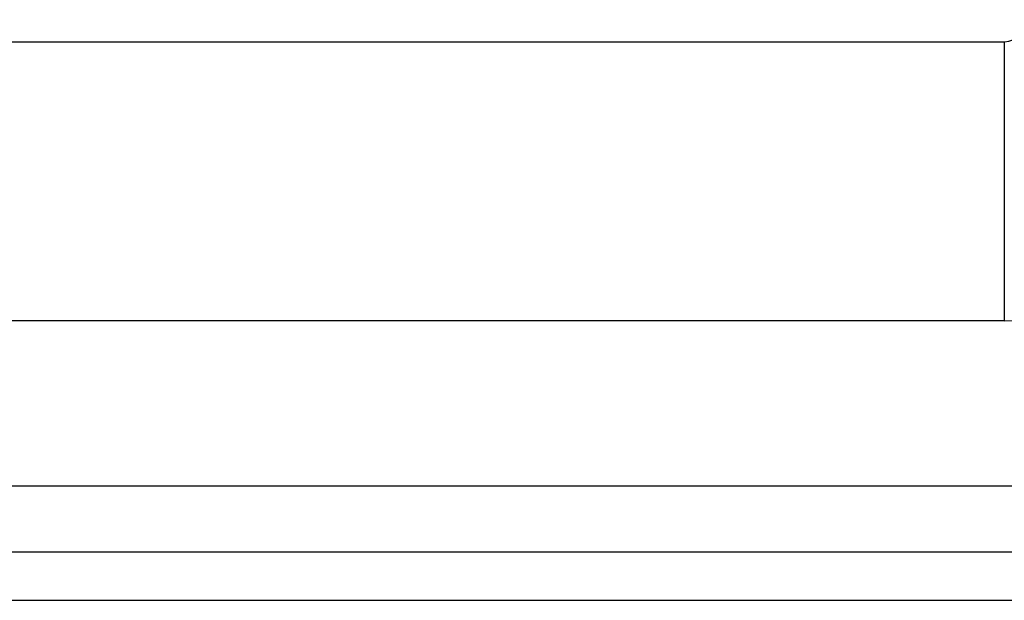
# Model space of a CAD drawing. Header units: inches. Extents: x 5 to 147, y 9 to 79.
# Tile 22 of 95: x 32.353 to 33.741, y 23.873 to 24.691. Entities that reach past the tile are written whole.
import ezdxf

# ---------------------------------------------------------------- set-up
doc = ezdxf.new("R2010")
doc.units = ezdxf.units.IN
doc.header["$MEASUREMENT"] = 0
doc.layers.add('Visible Edges(ANSI)', color=7, linetype='Continuous', lineweight=25)
doc.layers.add('Visible Tangent Edges(ANSI)', color=7, linetype='Continuous', lineweight=25)

msp = doc.modelspace()

# ---------------------------------------------------------------- linework, layer by layer
at = {"layer": 'Visible Edges(ANSI)'}
for p, q in [((5.5972, 24.6605), (33.7414, 24.6605)), ((33.7414, 24.2668), (5.5972, 24.2668)), ((34.4775, 23.9411), (4.8815, 23.9411)), ((4.8815, 23.8731), (34.4775, 23.8731))]:
    msp.add_line(p, q, dxfattribs=at)
for radius in [0.031, 0.4247]:
    msp.add_arc((33.7414, 24.6915), radius, 270, 0, dxfattribs=at)
at = {"layer": 'Visible Tangent Edges(ANSI)'}
for p, q in [((33.7414, 24.2668), (33.7414, 24.6605)), ((34.4775, 24.0341), (4.8815, 24.0341))]:
    msp.add_line(p, q, dxfattribs=at)

doc.saveas('drawing.dxf')
